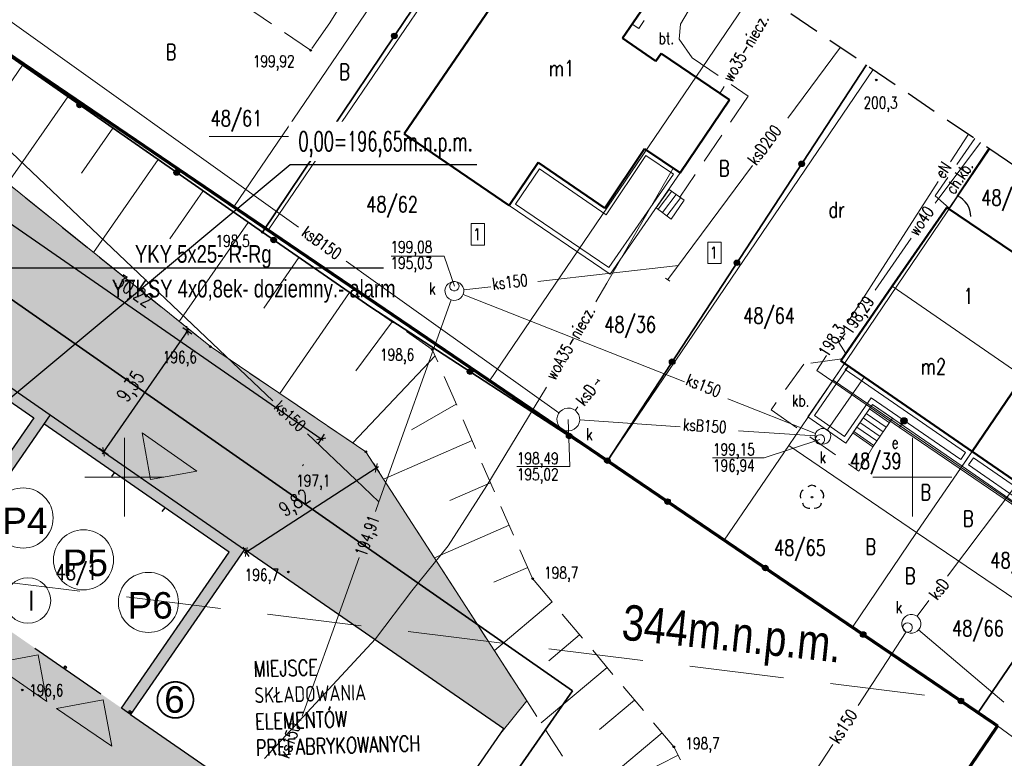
# Model space of a CAD drawing. Header units: centimetres. Extents: x 7405865 to 7407304, y 5744803 to 5745352.
# Tile 14 of 18: x 7406093 to 7406156, y 5745232 to 5745279. Entities that reach past the tile are written whole.
import ezdxf
from ezdxf.enums import TextEntityAlignment as Align

# ---------------------------------------------------------------- set-up
doc = ezdxf.new("R2010")
doc.units = ezdxf.units.CM
doc.header["$LTSCALE"] = 2
doc.header["$MEASUREMENT"] = 0
for name, pattern in [('0', [1.5, 1, -0.5]), ('2', [2, 1.5, -0.5]), ('2218', [1, 0.5, -0.5]), ('3901', [0]), ('DASHED', [19.05, 12.7, -6.35]), ('DOT2', [3.175, 0, -3.175]), ('PHANTOM2', [1.25, 0.625, -0.125, 0.125, -0.125, 0.125, -0.125])]:
    doc.linetypes.add(name, pattern=pattern)
for name, color, linetype in [('A-OPISY', 70, 'Continuous'), ('BETON', 7, '2'), ('BETON-OPIS', 7, '0'), ('BRAMA', 42, 'Continuous'), ('BUDYNKI', 7, 'Continuous'), ('BUDYNKI_-OPIS', 1, 'Continuous'), ('CHODNIK', 7, '0'), ('DRZEWA_LISCIASTE', 202, 'Continuous'), ('DZIALKI', 98, 'Continuous'), ('DZIALKI-OPIS', 98, 'Continuous'), ('ENERGIA', 10, 'Continuous'), ('ENERGIA-OPIS', 10, 'Continuous'), ('KANALIZACJA', 36, 'Continuous'), ('KANALIZACJA-OPIS', 38, 'Continuous'), ('MDCP_nowa', 7, 'Continuous'), ('MPZP', 70, 'Continuous'), ('NAPIS', 7, 'Continuous'), ('PLOT', 48, '3901'), ('RZEDNE', 7, 'Continuous'), ('SCHODY', 19, 'Continuous'), ('SIATKA', 7, 'Continuous'), ('SKARPA', 201, 'Continuous'), ('STUDNIA_PODZIEMNA', 28, 'Continuous'), ('TARAS', 6, 'Continuous'), ('UZYTKI-OPIS', 98, '2218'), ('WLAZ_OKRAGLY', 42, 'Continuous'), ('WODOC-OPIS', 5, 'Continuous'), ('WODOCIAG', 5, 'Continuous'), ('zakres', 7, '0'), ('ZLACZE_E', 1, 'Continuous')]:
    doc.layers.add(name, color=color, linetype=linetype)
for name, color, linetype, lineweight in [('A-TEREN', 7, 'Continuous', 13), ('A-TEXT', 7, 'Continuous', 9), ('A-TEXT-OPIS_500', 7, 'Continuous', 9), ('CKWYMIAR', 3, 'Continuous', 25), ('E-kabel', 1, 'Continuous', 35), ('E-opis', 5, 'Continuous', 25), ('elOPIS', 5, 'Continuous', 25), ('OPISY', 70, 'Continuous', 18), ('TEREN', 250, 'Continuous', 13)]:
    doc.layers.add(name, color=color, linetype=linetype, lineweight=lineweight)
doc.styles.add('Arial-Bold', font='arial.ttf', dxfattribs={"width": 0.75})
doc.styles.add('ASA_OPIS_500', font='simplex.shx', dxfattribs={"width": 0.6, "height": 125})
doc.styles.add('RomanS', font='romans.shx', dxfattribs={"width": 0.75})
doc.styles.get("Standard").update_dxf_attribs({"font": 'ic-simplex.shx', "width": 0.8})
doc.styles.add('STYL_ARIAL', font='simplex', dxfattribs={"width": 0.75, "oblique": 0.1})
doc.styles.add('XREF-KLA-LEGEND$0$STAMP', font='ARIAL.TTF')
doc.dimstyles.new('Mapa500', dxfattribs={"dimtxt": 0.9, "dimasz": 0.007, "dimexe": 0.3, "dimexo": 0, "dimgap": 0.3, "dimtad": 1, "dimrnd": 0.01, "dimzin": 9, "dimtxsty": 'RomanS', "dimblk": 'ZASIECZKA POMOCNICZA', "dimcen": 0.25, "dimclrd": 3, "dimclre": 256, "dimclrt": 256, "dimadec": 0, "dimazin": 2, "dimtp": 5, "dimtfac": 1, "dimtofl": 0, "dimtmove": 0, "dimatfit": 3, "dimfxl": 1, "dimtolj": 1, "dimtzin": 0, "dimlwe": 5, "dimarcsym": 0})

# ---------------------------------------------------------------- blocks, each defined once
blk = doc.blocks.new('A$7E8713C3823BD')
at = {"layer": 'OPISY', "linetype": 'ByBlock', "transparency": 33554687}
blk.add_hatch(color=256, dxfattribs=at).paths.add_polyline_path([(-1.886, 0.972), (1.886, -0.972), (-0.972, -1.886)])
at = {"layer": 'OPISY', "linetype": 'ByBlock'}
blk.add_lwpolyline([(1.886, -0.972), (-0.972, -1.886), (-1.886, 0.972), (1.886, -0.972)], dxfattribs=at)
blk = doc.blocks.new('A$7E8713C392D3C8')
at = {"lineweight": 30}
for points in [[(3.003, -15.818), (3.896, -14.925)], [(3.003, -14.925), (3.896, -15.818)]]:
    blk.add_lwpolyline(points, dxfattribs=at)
at = {"xscale": -1}
for p, rotation in [((7.74, -2.626), 297.1932122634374), ((19.879, -11.27), 297.1932122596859)]:
    blk.add_blockref('A$7E8713C3823BD', p, dxfattribs=dict(at, rotation=rotation))
at = {"rotation": 172.2609360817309}
for p in [(-6.443, -14.019), (-2.361, -16.906), (1.721, -19.793), (6.13, -22.912), (10.212, -25.799), (14.294, -28.687)]:
    blk.add_blockref('A$7E8713C3823BD', p, dxfattribs=at)
blk = doc.blocks.new('OTRS')
at = {"color": 0}
blk.add_circle((0, 0), 0.05, dxfattribs=at)
blk = doc.blocks.new('OTOF')
at = {"color": 0}
blk.add_arc((1.5, 0), 1.5, 116.73942, 180, dxfattribs=at)
blk = doc.blocks.new('OTZL')
at = {"color": 0}
blk.add_circle((0, 0), 0.05, dxfattribs=at)
for centre, radius, start, end in [((0, 0.35), 0.4, 50.114, 129.886), ((-0.35, 0.1), 0.4, 119.84816, 203.51949), ((0.35, 0.1), 0.4, 336.88451, 60.15184), ((-0.2, -0.3), 0.4, 187.477, 278.47884), ((0.2, -0.275), 0.425, 262.64593, 349.62892)]:
    blk.add_arc(centre, radius, start, end, dxfattribs=at)
blk = doc.blocks.new('SUWW')
at = {"color": 0}
for radius in [0.2, 0.18, 0.16, 0.14, 0.12, 0.1, 0.08, 0.06, 0.04, 0.02]:
    blk.add_circle((0, 0), radius, dxfattribs=at)
blk = doc.blocks.new('SURS')
at = {"color": 0}
blk.add_circle((0, 0), 0.05, dxfattribs=at)
blk = doc.blocks.new('A$7E8815FB1995')
at = {"layer": 'BETON', "color": 7, "linetype": '0', "lineweight": 18}
for p, q in [((37.582, -17.396), (35.28, -21.26)), ((11.82, -22.92), (6.63, -19.4)), ((14.04, -19.56), (13.04, -21.17)), ((13.04, -21.17), (11.82, -22.92)), ((35.28, -21.26), (35.21, -22.21)), ((35.21, -22.21), (36.03, -23.39)), ((36.03, -23.39), (39.58, -25.82)), ((39.58, -25.82), (35.249, -32.231)), ((43.119, -42.822), (41.036, -45.716)), ((45.533, -42.497), (43.119, -42.822)), ((41.036, -45.716), (46.596, -49.612)), ((46.596, -49.612), (47.498, -48.063))]:
    blk.add_line(p, q, dxfattribs=at)
at = {"layer": 'BRAMA', "color": 7, "lineweight": 18}
blk.add_line((52.33, -32.94), (52.86, -32.15), dxfattribs=at)
at = {"layer": 'BUDYNKI', "color": 7, "lineweight": 50}
for p, q in [((17.75, -28.23), (27.84, -13.46)), ((34.46, -17.97), (31.61, -22.16)), ((31.61, -22.16), (33.73, -23.6)), ((33.73, -23.6), (34.06, -23.13)), ((34.06, -23.13), (38.39, -26.06)), ((38.39, -26.06), (35.26, -30.7)), ((24.41, -32.76), (17.75, -28.23)), ((33.01, -29.18), (30.48, -32.93)), ((35.26, -30.7), (33.01, -29.18)), ((26.25, -30.03), (24.41, -32.76)), ((30.48, -32.93), (26.25, -30.03)), ((52.185, -32.887), (48.722, -37.89)), ((56.428, -35.774), (52.185, -32.887)), ((48.722, -37.89), (45.449, -42.618)), ((45.449, -42.618), (53.788, -48.362)), ((53.788, -48.362), (57.018, -43.607)), ((53.788, -48.362), (61.715, -53.821))]:
    blk.add_line(p, q, dxfattribs=at)
at = {"layer": 'BUDYNKI', "color": 7, "lineweight": 18}
blk.add_line((48.722, -37.89), (57.018, -43.607), dxfattribs=at)
at = {"layer": 'CHODNIK', "color": 7, "linetype": '0', "lineweight": 18}
for p, q in [((53.952, -28.518), (51.44, -32.15)), ((51.44, -32.15), (52.33, -32.94))]:
    blk.add_line(p, q, dxfattribs=at)
at = {"layer": 'DZIALKI', "color": 7, "lineweight": 18}
for p, q in [((6.95, -32.85), (23.811, -8.04)), ((9.13, -34.33), (25.994, -9.523)), ((40.038, -19.064), (23.17, -43.88)), ((-9.08, -21.97), (6.95, -32.85)), ((30.65, -48.95), (47.511, -24.141)), ((44.97, -43.85), (54.916, -29.172)), ((6.95, -32.85), (9.13, -34.33)), ((9.13, -34.33), (23.17, -43.88)), ((53.09, -49.39), (63.065, -34.704)), ((23.17, -43.88), (30.65, -48.95)), ((42.15, -47.99), (44.97, -43.85)), ((53.09, -49.39), (44.97, -43.85)), ((38.06, -53.99), (42.15, -47.99)), ((50.27, -53.51), (42.15, -47.99)), ((30.65, -48.95), (38.06, -53.99)), ((50.27, -53.51), (53.09, -49.39)), ((53.09, -49.39), (61.05, -54.8)), ((46.2, -59.51), (50.27, -53.51)), ((58.24, -58.93), (50.27, -53.51)), ((38.06, -53.99), (46.2, -59.51)), ((54.17, -64.93), (58.24, -58.93)), ((46.2, -59.51), (54.17, -64.93)), ((54.17, -64.93), (55.41, -65.77)), ((20.4, -117.3), (55.41, -65.77)), ((55.41, -65.77), (61.91, -70.61))]:
    blk.add_line(p, q, dxfattribs=at)
at = {"layer": 'DZIALKI-OPIS', "color": 7, "lineweight": 18}
blk.add_line((5.389, -28.38), (11.299, -28.38), dxfattribs=at)
at = {"layer": 'ENERGIA', "color": 1, "lineweight": 18}
for p, q in [((52.428, -29.994), (53.55, -28.244)), ((45.906, -40.164), (51.625, -31.246)), ((44.548, -42.281), (43.936, -43.236)), ((43.936, -43.236), (49.189, -46.836)), ((49.189, -46.836), (49.471, -46.423)), ((49.189, -46.836), (57.603, -52.596))]:
    blk.add_line(p, q, dxfattribs=at)
at = {"layer": 'KANALIZACJA', "color": 34, "lineweight": 18}
for p, q in [((-8.077, -20.484), (11.052, -34.13)), ((-14.249, -22.691), (9.413, -45.162)), ((42.09, -27.226), (45.432, -22.729)), ((34.479, -37.467), (39.86, -30.227)), ((20.282, -35.974), (16.937, -35.974)), ((20.941, -37.883), (20.282, -35.974)), ((14.079, -36.29), (15.797, -37.515)), ((26.234, -37.58), (35.15, -36.563)), ((34.616, -37.56), (34.338, -37.371)), ((15.797, -37.515), (27.577, -45.919)), ((21.538, -38.115), (23.255, -37.919)), ((35.545, -43.941), (21.5, -38.403)), ((16.152, -51.563), (20.74, -38.748)), ((44.61, -46.992), (46.946, -43.649)), ((29.881, -44.124), (30.078, -43.869)), ((30.005, -43.811), (30.158, -43.916)), ((28.611, -45.767), (28.782, -45.545)), ((43.858, -47.219), (38.282, -45.02)), ((28.167, -46.34), (28.266, -49.326)), ((28.891, -46.368), (35.255, -46.806)), ((11.619, -47.257), (14.677, -50.161)), ((38.966, -47.05), (43.824, -47.369)), ((40.586, -48.778), (44.134, -47.602)), ((28.266, -49.326), (24.904, -49.326)), ((37.316, -48.778), (40.586, -48.778)), ((16.152, -51.563), (14.677, -50.161)), ((52.217, -56.279), (56.694, -50.363)), ((15.935, -52.169), (16.152, -51.563)), ((14.019, -57.587), (14.888, -55.094)), ((11.289, -65.149), (14.019, -57.587)), ((50.293, -58.821), (51.051, -57.819)), ((49.603, -59.802), (46.557, -64.472)), ((55.802, -64.263), (50.389, -59.687)), ((44.945, -66.943), (41.257, -72.597))]:
    blk.add_line(p, q, dxfattribs=at)
at = {"layer": 'NAPIS', "color": 7, "lineweight": 18}
for p, q in [((22.852, -33.913), (22.011, -33.913)), ((22.011, -33.913), (22.011, -35.282)), ((22.852, -35.282), (22.852, -33.913)), ((22.011, -35.282), (22.852, -35.282)), ((37.867, -35.084), (37.027, -35.084)), ((37.027, -35.084), (37.027, -36.453)), ((37.867, -36.453), (37.867, -35.084)), ((37.027, -36.453), (37.867, -36.453))]:
    blk.add_line(p, q, dxfattribs=at)
at = {"layer": 'PLOT', "color": 7, "linetype": '3901', "lineweight": 35}
for p, q in [((17.178, -21.932), (25.694, -9.345)), ((8.762, -34.46), (-9.34, -21.865)), ((8.762, -34.46), (17.178, -21.932)), ((47.08, -23.848), (30.65, -48.95)), ((52.86, -32.15), (54.864, -29.137)), ((15.647, -39.214), (8.762, -34.46)), ((15.647, -39.214), (30.94, -49.15)), ((30.94, -49.15), (54.17, -64.93)), ((54.17, -64.93), (61.078, -54.758))]:
    blk.add_line(p, q, dxfattribs=at)
at = {"layer": 'PLOT', "color": 7}
for centre, radius in [((17.127, -22.009), 0.175), ((17.127, -22.009), 0.158), ((17.127, -22.009), 0.14), ((17.127, -22.009), 0.122), ((17.127, -22.009), 0.105), ((17.127, -22.009), 0.0875), ((17.127, -22.009), 0.07), ((17.127, -22.009), 0.0525), ((17.127, -22.009), 0.035), ((-2.84, -26.388), 0.175), ((-2.84, -26.388), 0.158), ((-2.84, -26.388), 0.14), ((-2.84, -26.388), 0.122), ((-2.84, -26.388), 0.105), ((-2.84, -26.388), 0.0875), ((-2.84, -26.388), 0.07), ((-2.84, -26.388), 0.0525), ((-2.84, -26.388), 0.035), ((12.944, -28.234), 0.175), ((12.944, -28.234), 0.158), ((12.944, -28.234), 0.14), ((12.944, -28.234), 0.122), ((12.944, -28.234), 0.105), ((12.944, -28.234), 0.0875), ((12.944, -28.234), 0.07), ((12.944, -28.234), 0.0525), ((12.944, -28.234), 0.035), ((42.972, -30.124), 0.175), ((42.972, -30.124), 0.158), ((42.972, -30.124), 0.14), ((3.317, -30.671), 0.175), ((3.317, -30.671), 0.158), ((3.317, -30.671), 0.14), ((3.317, -30.671), 0.122), ((3.317, -30.671), 0.105), ((3.317, -30.671), 0.0875), ((3.317, -30.671), 0.07), ((42.972, -30.124), 0.122), ((42.972, -30.124), 0.105), ((42.972, -30.124), 0.0875), ((42.972, -30.124), 0.07), ((42.972, -30.124), 0.0525), ((42.972, -30.124), 0.035), ((3.317, -30.671), 0.0525), ((3.317, -30.671), 0.035), ((9.475, -34.952), 0.175), ((9.475, -34.952), 0.158), ((9.475, -34.952), 0.14), ((9.475, -34.952), 0.122), ((9.475, -34.952), 0.105), ((9.475, -34.952), 0.0875), ((9.475, -34.952), 0.07), ((9.475, -34.952), 0.0525), ((9.475, -34.952), 0.035), ((38.865, -36.399), 0.175), ((38.865, -36.399), 0.158), ((38.865, -36.399), 0.14), ((38.865, -36.399), 0.122), ((38.865, -36.399), 0.105), ((38.865, -36.399), 0.0875), ((38.865, -36.399), 0.07), ((38.865, -36.399), 0.0525), ((38.865, -36.399), 0.035), ((34.758, -42.674), 0.175), ((34.758, -42.674), 0.158), ((34.758, -42.674), 0.14), ((34.758, -42.674), 0.122), ((34.758, -42.674), 0.105), ((34.758, -42.674), 0.0875), ((34.758, -42.674), 0.07), ((34.758, -42.674), 0.0525), ((34.758, -42.674), 0.035), ((21.936, -43.3), 0.175), ((21.936, -43.3), 0.158), ((21.936, -43.3), 0.14), ((21.936, -43.3), 0.122), ((21.936, -43.3), 0.105), ((21.936, -43.3), 0.0875), ((21.936, -43.3), 0.07), ((21.936, -43.3), 0.0525), ((21.936, -43.3), 0.035), ((28.225, -47.386), 0.175), ((28.225, -47.386), 0.158), ((28.225, -47.386), 0.14), ((28.225, -47.386), 0.122), ((28.225, -47.386), 0.105), ((28.225, -47.386), 0.0875), ((28.225, -47.386), 0.07), ((28.225, -47.386), 0.0525), ((28.225, -47.386), 0.035), ((30.65, -48.95), 0.175), ((30.65, -48.95), 0.158), ((30.65, -48.95), 0.14), ((30.65, -48.95), 0.122), ((30.65, -48.95), 0.105), ((30.65, -48.95), 0.0875), ((30.65, -48.95), 0.07), ((30.65, -48.95), 0.0525), ((30.65, -48.95), 0.035), ((34.466, -51.545), 0.175), ((34.466, -51.545), 0.158), ((34.466, -51.545), 0.14), ((34.466, -51.545), 0.122), ((34.466, -51.545), 0.105), ((34.466, -51.545), 0.0875), ((34.466, -51.545), 0.07), ((34.466, -51.545), 0.0525), ((34.466, -51.545), 0.035), ((40.67, -55.759), 0.175), ((40.67, -55.759), 0.158), ((40.67, -55.759), 0.14), ((40.67, -55.759), 0.122), ((40.67, -55.759), 0.105), ((40.67, -55.759), 0.0875), ((40.67, -55.759), 0.07), ((40.67, -55.759), 0.0525), ((40.67, -55.759), 0.035), ((46.874, -59.974), 0.175), ((46.874, -59.974), 0.158), ((46.874, -59.974), 0.14), ((46.874, -59.974), 0.122), ((46.874, -59.974), 0.105), ((46.874, -59.974), 0.0875), ((46.874, -59.974), 0.07), ((46.874, -59.974), 0.0525), ((46.874, -59.974), 0.035), ((53.078, -64.188), 0.175), ((53.078, -64.188), 0.158), ((53.078, -64.188), 0.14), ((53.078, -64.188), 0.122), ((53.078, -64.188), 0.105), ((53.078, -64.188), 0.0875), ((53.078, -64.188), 0.07), ((53.078, -64.188), 0.0525), ((53.078, -64.188), 0.035)]:
    blk.add_circle(centre, radius, dxfattribs=at)
at = {"layer": 'SCHODY', "color": 7, "lineweight": 18}
for p, q in [((33.75, -32.92), (34.56, -31.75)), ((34.56, -31.75), (35.52, -32.42)), ((33.863, -33.006), (34.727, -31.866)), ((34.142, -33.217), (35.014, -32.067)), ((34.421, -33.429), (35.301, -32.267)), ((35.52, -32.42), (34.7, -33.64)), ((34.7, -33.64), (33.75, -32.92)), ((46.221, -47.184), (47.466, -45.377)), ((47.466, -45.377), (48.743, -46.256)), ((48.346, -46.832), (47.069, -45.953)), ((48.544, -46.544), (47.268, -45.665)), ((47.75, -47.697), (46.474, -46.818)), ((47.949, -47.409), (46.672, -46.53)), ((48.147, -47.121), (46.871, -46.241)), ((48.743, -46.256), (47.498, -48.063)), ((47.498, -48.063), (46.221, -47.184)), ((47.552, -47.985), (46.275, -47.106))]:
    blk.add_line(p, q, dxfattribs=at)
at = {"layer": 'SIATKA', "color": 7, "lineweight": 18}
for p, q in [((0, -52.5), (0, -47.5)), ((50, -52.5), (50, -47.5)), ((-2.5, -50), (2.5, -50)), ((47.5, -50), (52.5, -50))]:
    blk.add_line(p, q, dxfattribs=at)
at = {"layer": 'SKARPA', "color": 7, "linetype": '0', "lineweight": 18}
for p, q in [((8.762, -34.46), (-9.34, -21.865)), ((-10.929, -28.538), (5.462, -41.712)), ((15.647, -39.214), (8.762, -34.46)), ((19.539, -41.902), (15.647, -39.214)), ((5.462, -41.712), (14.862, -48.07)), ((25.9, -56.43), (19.539, -41.902)), ((14.862, -48.07), (15.32, -48.38)), ((15.32, -48.38), (30.2, -71.39)), ((34.86, -67.1), (25.9, -56.43)), ((40.7, -78.63), (34.86, -67.1))]:
    blk.add_line(p, q, dxfattribs=at)
at = {"layer": 'SKARPA', "color": 7, "lineweight": 18}
for p, q in [((-6.453, -23.874), (-8.296, -26.523)), ((-3.59, -25.866), (-7.415, -31.362)), ((-0.728, -27.857), (-2.709, -30.705)), ((2.135, -29.849), (-1.965, -35.742)), ((4.998, -31.841), (2.879, -34.887)), ((7.861, -33.833), (3.484, -40.122)), ((11.074, -36.056), (8.85, -39.278)), ((14.29, -38.277), (9.863, -44.689)), ((17, -40.149), (14.68, -43.256)), ((19.711, -42.295), (14.499, -47.825)), ((21.052, -45.361), (18.218, -47.001)), ((22.062, -47.666), (16.448, -50.124)), ((23.238, -50.351), (20.649, -51.484)), ((24.414, -53.036), (19.673, -55.112)), ((25.59, -55.721), (23.438, -56.664)), ((27.145, -57.913), (23.477, -60.993)), ((28.888, -59.988), (26.924, -61.637)), ((30.63, -62.063), (26.443, -65.58)), ((32.373, -64.139), (30.149, -66.006)), ((34.116, -66.214), (29.409, -70.166)), ((35.131, -67.636), (32.809, -68.812))]:
    blk.add_line(p, q, dxfattribs=at)
at = {"layer": 'STUDNIA_PODZIEMNA', "color": 34, "lineweight": 18}
for p, q in [((20.344, -38.134), (20.377, -37.981)), ((20.377, -37.981), (20.448, -37.841)), ((20.448, -37.841), (20.554, -37.725)), ((20.554, -37.725), (20.685, -37.64)), ((20.685, -37.64), (20.834, -37.593)), ((20.834, -37.593), (20.991, -37.585)), ((20.991, -37.585), (21.144, -37.618)), ((21.144, -37.618), (21.283, -37.69)), ((21.283, -37.69), (21.399, -37.795)), ((21.399, -37.795), (21.484, -37.926)), ((21.484, -37.926), (21.532, -38.076)), ((21.532, -38.076), (21.54, -38.232)), ((20.351, -38.29), (20.344, -38.134)), ((20.399, -38.439), (20.351, -38.29)), ((20.484, -38.571), (20.399, -38.439)), ((20.6, -38.676), (20.484, -38.571)), ((20.74, -38.748), (20.6, -38.676)), ((21.198, -38.725), (21.049, -38.773)), ((21.33, -38.64), (21.198, -38.725)), ((21.435, -38.524), (21.33, -38.64)), ((21.507, -38.385), (21.435, -38.524)), ((21.54, -38.232), (21.507, -38.385)), ((20.893, -38.781), (20.74, -38.748)), ((21.049, -38.773), (20.893, -38.781)), ((27.444, -46.293), (27.476, -46.121)), ((27.476, -46.121), (27.548, -45.962)), ((27.548, -45.962), (27.657, -45.825)), ((27.657, -45.825), (27.795, -45.718)), ((27.795, -45.718), (27.955, -45.647)), ((27.955, -45.647), (28.127, -45.616)), ((28.127, -45.616), (28.301, -45.628)), ((28.301, -45.628), (28.468, -45.68)), ((28.468, -45.68), (28.617, -45.772)), ((28.617, -45.772), (28.74, -45.896)), ((28.74, -45.896), (28.829, -46.046)), ((28.829, -46.046), (28.881, -46.213)), ((28.881, -46.213), (28.89, -46.387)), ((27.453, -46.468), (27.444, -46.293)), ((27.504, -46.635), (27.453, -46.468)), ((27.594, -46.785), (27.504, -46.635)), ((27.717, -46.909), (27.594, -46.785)), ((28.786, -46.718), (28.677, -46.855)), ((28.858, -46.559), (28.786, -46.718)), ((28.89, -46.387), (28.858, -46.559)), ((27.866, -47), (27.717, -46.909)), ((28.033, -47.053), (27.866, -47)), ((28.207, -47.064), (28.033, -47.053)), ((28.379, -47.033), (28.207, -47.064)), ((28.539, -46.962), (28.379, -47.033)), ((28.677, -46.855), (28.539, -46.962)), ((43.825, -47.446), (43.833, -47.304)), ((43.858, -47.585), (43.825, -47.446)), ((43.833, -47.304), (43.88, -47.17)), ((43.88, -47.17), (43.964, -47.055)), ((43.964, -47.055), (44.076, -46.967)), ((44.076, -46.967), (44.208, -46.915)), ((44.208, -46.915), (44.35, -46.903)), ((44.35, -46.903), (44.49, -46.931)), ((44.49, -46.931), (44.616, -46.997)), ((44.616, -46.997), (44.718, -47.096)), ((44.718, -47.096), (44.789, -47.219)), ((44.789, -47.219), (44.821, -47.358)), ((44.821, -47.358), (44.814, -47.5)), ((43.928, -47.709), (43.858, -47.585)), ((44.031, -47.808), (43.928, -47.709)), ((44.156, -47.873), (44.031, -47.808)), ((44.296, -47.901), (44.156, -47.873)), ((44.438, -47.889), (44.296, -47.901)), ((44.57, -47.837), (44.438, -47.889)), ((44.683, -47.749), (44.57, -47.837)), ((44.766, -47.634), (44.683, -47.749)), ((44.814, -47.5), (44.766, -47.634)), ((49.698, -58.746), (49.849, -58.705)), ((49.849, -58.705), (50.006, -58.704)), ((50.006, -58.704), (50.158, -58.744)), ((49.336, -59.224), (49.375, -59.073)), ((49.337, -59.381), (49.336, -59.224)), ((49.375, -59.073), (49.453, -58.937)), ((49.453, -58.937), (49.563, -58.825)), ((49.563, -58.825), (49.698, -58.746)), ((50.158, -58.744), (50.294, -58.821)), ((50.294, -58.821), (50.405, -58.931)), ((50.405, -58.931), (50.484, -59.067)), ((50.484, -59.067), (50.525, -59.218)), ((50.525, -59.218), (50.526, -59.374)), ((49.378, -59.532), (49.337, -59.381)), ((49.457, -59.667), (49.378, -59.532)), ((49.568, -59.777), (49.457, -59.667)), ((49.704, -59.855), (49.568, -59.777)), ((49.856, -59.895), (49.704, -59.855)), ((50.012, -59.894), (49.856, -59.895)), ((50.163, -59.852), (50.012, -59.894)), ((50.299, -59.773), (50.163, -59.852)), ((50.409, -59.662), (50.299, -59.773)), ((50.486, -59.526), (50.409, -59.662)), ((50.526, -59.374), (50.486, -59.526))]:
    blk.add_line(p, q, dxfattribs=at)
at = {"layer": 'TARAS', "color": 7, "lineweight": 18}
for p, q in [((30.48, -32.93), (33.01, -29.18)), ((33.01, -29.18), (35.26, -30.7)), ((30.56, -33.348), (33.091, -29.597)), ((33.091, -29.597), (34.84, -30.779)), ((24.41, -32.76), (26.25, -30.03)), ((24.826, -32.68), (26.33, -30.448)), ((26.25, -30.03), (30.48, -32.93)), ((26.33, -30.448), (30.56, -33.348)), ((34.84, -30.779), (30.743, -36.695)), ((35.26, -30.7), (30.82, -37.11)), ((30.82, -37.11), (24.41, -32.76)), ((30.743, -36.695), (24.826, -32.68)), ((43.364, -46.172), (45.695, -42.787)), ((43.781, -46.095), (45.927, -42.98)), ((45.695, -42.787), (53.788, -48.362)), ((45.695, -42.787), (45.695, -42.787)), ((45.927, -42.98), (45.731, -43.176)), ((45.731, -43.176), (53.373, -48.44)), ((47.389, -44.959), (45.698, -47.415)), ((53.076, -48.876), (47.389, -44.959)), ((47.466, -45.377), (45.775, -47.832)), ((53.155, -49.294), (47.466, -45.377)), ((45.775, -47.832), (43.364, -46.172)), ((45.698, -47.415), (43.781, -46.095)), ((53.373, -48.44), (53.076, -48.876)), ((53.788, -48.362), (53.155, -49.294)), ((53.788, -48.362), (53.155, -49.294)), ((61.715, -53.821), (53.788, -48.362)), ((53.155, -49.294), (61.05, -54.8)), ((53.867, -48.78), (53.57, -49.218)), ((53.57, -49.218), (60.973, -54.38)), ((61.299, -53.899), (53.867, -48.78))]:
    blk.add_line(p, q, dxfattribs=at)
at = {"layer": 'WLAZ_OKRAGLY', "color": 7, "lineweight": 18}
for p, q in [((20.642, -37.859), (20.671, -37.753)), ((20.654, -37.969), (20.642, -37.859)), ((20.704, -38.067), (20.654, -37.969)), ((20.671, -37.753), (20.736, -37.664)), ((20.787, -38.14), (20.704, -38.067)), ((20.736, -37.664), (20.829, -37.605)), ((20.829, -37.605), (20.937, -37.583)), ((20.937, -37.583), (21.046, -37.602)), ((21.046, -37.602), (21.14, -37.659)), ((21.183, -38.061), (21.103, -38.136)), ((21.14, -37.659), (21.208, -37.746)), ((21.231, -37.961), (21.183, -38.061)), ((21.208, -37.746), (21.24, -37.851)), ((21.24, -37.851), (21.231, -37.961)), ((20.89, -38.179), (20.787, -38.14)), ((21, -38.177), (20.89, -38.179)), ((21.103, -38.136), (21, -38.177)), ((43.834, -47.578), (43.863, -47.472)), ((43.863, -47.472), (43.929, -47.383)), ((43.929, -47.383), (44.021, -47.324)), ((44.021, -47.324), (44.13, -47.302)), ((44.13, -47.302), (44.238, -47.321)), ((44.238, -47.321), (44.333, -47.378)), ((44.333, -47.378), (44.4, -47.465)), ((44.4, -47.465), (44.432, -47.571)), ((43.846, -47.688), (43.834, -47.578)), ((43.896, -47.786), (43.846, -47.688)), ((43.979, -47.859), (43.896, -47.786)), ((44.082, -47.898), (43.979, -47.859)), ((44.192, -47.896), (44.082, -47.898)), ((44.295, -47.855), (44.192, -47.896)), ((44.375, -47.78), (44.295, -47.855)), ((44.423, -47.681), (44.375, -47.78)), ((44.432, -47.571), (44.423, -47.681)), ((49.421, -59.399), (49.486, -59.31)), ((49.486, -59.31), (49.579, -59.251)), ((49.579, -59.251), (49.687, -59.23)), ((49.687, -59.23), (49.796, -59.248)), ((49.796, -59.248), (49.89, -59.305)), ((49.89, -59.305), (49.958, -59.392)), ((49.392, -59.506), (49.421, -59.399)), ((49.404, -59.615), (49.392, -59.506)), ((49.454, -59.713), (49.404, -59.615)), ((49.537, -59.787), (49.454, -59.713)), ((49.64, -59.825), (49.537, -59.787)), ((49.75, -59.824), (49.64, -59.825)), ((49.852, -59.783), (49.75, -59.824)), ((49.933, -59.707), (49.852, -59.783)), ((49.981, -59.608), (49.933, -59.707)), ((49.958, -59.392), (49.99, -59.498)), ((49.99, -59.498), (49.981, -59.608))]:
    blk.add_line(p, q, dxfattribs=at)
at = {"layer": 'WODOCIAG', "color": 5, "lineweight": 18}
for p, q in [((32.64, -21.54), (32.975, -21.041)), ((32.225, -21.256), (32.64, -21.54)), ((37.791, -25.655), (38.048, -25.215)), ((51.689, -32.273), (54.312, -28.762)), ((30.609, -37.683), (34.813, -30.398)), ((51.444, -32.627), (51.689, -32.273)), ((47.633, -38.136), (49.915, -34.837)), ((29.917, -38.876), (30.609, -37.683)), ((45.334, -41.459), (45.729, -40.888)), ((45.77, -42.155), (45.334, -41.459)), ((23.009, -50.533), (26.774, -44.291)), ((20.535, -54.346), (23.009, -50.533)), ((18.249, -57.199), (20.535, -54.346)), ((15.943, -60.252), (18.249, -57.199)), ((8.882, -67.839), (15.943, -60.252))]:
    blk.add_line(p, q, dxfattribs=at)
at = {"layer": 'zakres', "color": 7, "linetype": '0', "lineweight": 25}
for p, q in [((-47.048, 40.099), (54.916, -29.172)), ((54.916, -29.172), (97.09, -57.807))]:
    blk.add_line(p, q, dxfattribs=at)
at = {"layer": 'BRAMA', "color": 7, "rotation": 244.49171}
blk.add_blockref('OTOF', (52.86, -32.15), dxfattribs=at)
at = {"layer": 'DRZEWA_LISCIASTE', "color": 3}
blk.add_blockref('OTZL', (43.624, -51.264), dxfattribs=at)
at = {"layer": 'RZEDNE', "color": 7}
for name, p in [('OTRS', (11.82, -22.92)), ('SURS', (47.71, -24.8)), ('OTRS', (8.762, -34.46)), ('OTRS', (5.462, -41.712)), ('SURS', (19.539, -41.902)), ('SURS', (15.32, -48.38)), ('SURS', (10.41, -56.01)), ('SURS', (25.9, -56.43)), ('OTRS', (-6.475, -63.495)), ('SURS', (34.86, -67.1))]:
    blk.add_blockref(name, p, dxfattribs=at)
at = {"layer": 'ZLACZE_E', "color": 1}
blk.add_blockref('SUWW', (49.471, -46.423), dxfattribs=at)
at = {"layer": 'BETON-OPIS', "color": 7, "style": 'STYL_ARIAL', "width": 0.75}
for s, p in [('bt.', (34.392, -22.158)), ('kb.', (42.907, -45.14))]:
    blk.add_text(s, height=0.75, dxfattribs=at).set_placement(p, align=Align.MIDDLE_CENTER)
at = {"layer": 'BUDYNKI_-OPIS', "color": 7, "style": 'STYL_ARIAL', "width": 0.75}
for s, p in [('m1', (26.941, -23.562)), ('1', (53.233, -38.012)), ('m2', (50.535, -42.475))]:
    blk.add_text(s, height=1, dxfattribs=at).set_placement(p, align=Align.TOP_LEFT)
at = {"layer": 'CHODNIK', "color": 7, "style": 'STYL_ARIAL', "width": 0.75}
blk.add_text('ch.kb.', height=0.75, rotation=56.368, dxfattribs=at).set_placement((52.967, -30.971), align=Align.MIDDLE_CENTER)
at = {"layer": 'DZIALKI-OPIS', "color": 7, "style": 'STYL_ARIAL', "width": 0.75}
for s, p in [('48/61', (5.475, -26.739)), ('48/15', (54.37, -31.771)), ('48/62', (15.35, -32.187)), ('48/64', (39.271, -39.256)), ('48/36', (30.454, -39.815)), ('48/39', (46.034, -48.47)), ('48/65', (41.227, -53.97)), ('48/40', (54.949, -54.771)), ('48/1', (-4.361, -55.507)), ('48/66', (52.52, -59.081))]:
    blk.add_text(s, height=1, dxfattribs=at).set_placement(p, align=Align.TOP_LEFT)
at = {"layer": 'ENERGIA-OPIS', "color": 1, "style": 'STYL_ARIAL', "width": 0.75}
for s, p in [('eN', (51.936, -30.509)), ('198,3', (44.887, -41.319))]:
    blk.add_text(s, height=0.75, rotation=57.3282, dxfattribs=at).set_placement(p, align=Align.MIDDLE_CENTER)
blk.add_text('e', height=0.75, dxfattribs=at).set_placement((48.904, -47.802), align=Align.MIDDLE_CENTER)
at = {"layer": 'KANALIZACJA', "color": 34, "style": 'STYL_ARIAL', "width": 0.75}
for s, rotation, p in [('ksD200', 53.3782, (39.488, -29.807)), ('ks150', 6.5036, (23.294, -37.371)), ('ks150', 338.4809, (35.83, -43.42)), ('ksB150', 356.2395, (35.467, -46.277))]:
    blk.add_text(s, height=0.75, rotation=rotation, dxfattribs=at).set_placement(p, align=Align.TOP_LEFT)
for s, p in [('199,08', (16.886, -35.772)), ('195,03', (16.886, -36.784)), ('199,15', (37.346, -48.619)), ('198,49', (24.904, -49.182)), ('196,94', (37.346, -49.632)), ('195,02', (24.904, -50.195))]:
    blk.add_text(s, height=0.75, dxfattribs=at).set_placement(p)
for p in [(19.338, -37.653), (29.292, -46.891), (44.109, -48.36)]:
    blk.add_text('k', height=0.75, dxfattribs=at).set_placement(p, align=Align.TOP_LEFT)
blk.add_text('ksD', height=0.75, rotation=52.2799, dxfattribs=at).set_placement((29.288, -44.763), align=Align.MIDDLE_CENTER)
at = {"layer": 'KANALIZACJA-OPIS', "color": 34, "style": 'STYL_ARIAL', "width": 0.75}
for s, rotation, p in [('ksB150', 324.4958, (12.519, -35.13)), ('ks150', 316.4776, (10.516, -46.115)), ('194,91', 70.3055, (15.408, -53.712)), ('ksD', 52.8811, (51.685, -57.085)), ('ks150', 56.8843, (45.618, -65.793))]:
    blk.add_text(s, height=0.75, rotation=rotation, dxfattribs=at).set_placement(p, align=Align.MIDDLE_CENTER)
blk.add_text('k', height=0.75, dxfattribs=at).set_placement((49.148, -58.246), align=Align.MIDDLE_CENTER)
blk.add_text('ks150', height=0.75, rotation=70.3056, dxfattribs=at).set_placement((9.728, -67.63), align=Align.TOP_LEFT)
at = {"layer": 'NAPIS', "color": 7, "style": 'STYL_ARIAL', "width": 0.75}
for p in [(22.139, -35.191), (37.155, -36.362)]:
    blk.add_text('1', height=0.75, dxfattribs=at).set_placement(p, align=Align.BOTTOM_LEFT)
at = {"layer": 'RZEDNE', "color": 7, "style": 'STYL_ARIAL', "width": 0.75}
for s, p in [('199,92', (8.152, -24.219)), ('198,5', (5.786, -35.616)), ('196,6', (2.437, -42.981)), ('196,6', (-6.035, -64.115))]:
    blk.add_text(s, height=0.75, dxfattribs=at).set_placement(p, align=Align.BOTTOM_LEFT)
for s, p in [('200,3', (47.985, -26.242)), ('198,6', (17.306, -42.227)), ('197,1', (11.987, -50.223)), ('196,7', (8.721, -56.189)), ('198,7', (27.718, -56.056)), ('198,7', (36.68, -66.884))]:
    blk.add_text(s, height=0.75, dxfattribs=at).set_placement(p, align=Align.MIDDLE_CENTER)
at = {"layer": 'UZYTKI-OPIS', "color": 86, "style": 'STYL_ARIAL', "width": 0.75}
for s, p in [('B', (2.633, -22.536)), ('B', (13.638, -23.785)), ('B', (15.301, -27.939)), ('B', (37.725, -29.911)), ('dr', (44.684, -32.523)), ('B', (50.513, -50.458)), ('B', (53.207, -52.125)), ('B', (47.026, -53.901)), ('B', (49.527, -55.755))]:
    blk.add_text(s, height=1, dxfattribs=at).set_placement(p, align=Align.TOP_LEFT)
at = {"layer": 'WODOC-OPIS', "color": 5, "style": 'STYL_ARIAL', "width": 0.75}
for s, rotation, p in [('wo35-niecz.', 59.7241, (39.41, -22.771)), ('wo40', 55.3229, (50.55, -33.747)), ('198,29', 55.3229, (46.551, -39.719)), ('woA35-niecz.', 59.8704, (28.285, -41.467))]:
    blk.add_text(s, height=0.75, rotation=rotation, dxfattribs=at).set_placement(p, align=Align.MIDDLE_CENTER)
blk = doc.blocks.new('A$7E8815F262A63')
h = blk.add_hatch(color=256)
h.dxf.hatch_style = 1
h.paths.add_polyline_path([(760.9, 1890.3), (-761.1, 1890.3), (-761.1, 618.3), (760.9, 618.3)])
h.paths.add_polyline_path([(-195, 1815.3), (-686.1, 1815.3), (-686.1, 693.3), (-683, 693.3), (685.9, 693.3), (685.9, 1815.3)], flags=16)
h.paths.add_polyline_path([(2190.9, 618.3), (2260.9, 618.3), (2260.9, 1890.3), (760.9, 1890.3), (760.9, 1820.3), (2190.9, 1820.3)])
h = blk.add_hatch(color=256)
h.dxf.hatch_style = 1
h.paths.add_polyline_path([(1243.9, 635.3), (1255.9, 635.3), (1255.9, 623.3), (1243.9, 623.3)])
h.paths.add_polyline_path([(1743.9, 635.3), (1755.9, 635.3), (1755.9, 623.3), (1743.9, 623.3)])
for points in [[(-761.1, 1890.3), (760.9, 1890.3), (760.9, 618.3), (-761.1, 618.3)], [(-686.1, 1815.3), (685.9, 1815.3), (685.9, 693.3), (-686.1, 693.3)], [(1243.9, 635.3), (1255.9, 635.3), (1255.9, 623.3), (1243.9, 623.3)], [(1743.9, 635.3), (1755.9, 635.3), (1755.9, 623.3), (1743.9, 623.3)], [(2243.9, 635.3), (2255.9, 635.3), (2255.9, 623.3), (2243.9, 623.3)]]:
    blk.add_lwpolyline(points, close=True)
for points in [[(760.9, 1890.3), (2260.9, 1890.3), (2260.9, 618.3), (2190.9, 618.3)], [(-195, 1785.3), (-195, 1815.3)], [(195, 1785.3), (195, 1815.3)], [(2190.9, 618.3), (2190.9, 1820.3), (760.9, 1820.3)], [(1305, 1790.3), (1305, 1820.3)], [(1695, 1790.3), (1695, 1820.3)], [(-683, 693.3), (-683, 723.3)], [(-305, 693.3), (-305, 723.3)], [(-195, 693.3), (-195, 723.3)], [(195, 693.3), (195, 723.3)], [(305, 693.3), (305, 723.3)], [(683, 693.3), (683, 723.3)]]:
    blk.add_lwpolyline(points)
at = {"linetype": 'DASHED', "ltscale": 20}
blk.add_lwpolyline([(760.9, 618.3), (2190.9, 618.3)], dxfattribs=at)
blk = doc.blocks.new('ZASIECZKA POMOCNICZA')
for p, q in [((-22.5, 0), (22.5, 0)), ((0, 50), (0, -50))]:
    blk.add_line(p, q)
at = {"const_width": 10}
blk.add_lwpolyline([(-30.1, -30.1), (30.1, 30.1)], dxfattribs=at)
blk = doc.blocks.new('*D115')
at = {"layer": 'CKWYMIAR', "linetype": 'DOT2', "lineweight": 5}
for p, q in [((7406082.784, 5745262.619), (7406087.812, 5745269.883)), ((7406107.632, 5745245.419), (7406112.66, 5745252.682))]:
    blk.add_line(p, q, dxfattribs=at)
at = {"layer": 'CKWYMIAR', "color": 3, "lineweight": -2}
blk.add_line((7406087.647, 5745269.632), (7406112.483, 5745252.44), dxfattribs=at)
at = {"layer": 'CKWYMIAR', "color": 3, "lineweight": -2, "xscale": 0.006999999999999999, "yscale": 0.006999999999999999, "zscale": 0.006999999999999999}
for p, rotation in [((7406087.642, 5745269.636), 145.3075043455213), ((7406112.489, 5745252.436), 325.3075043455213)]:
    blk.add_blockref('ZASIECZKA POMOCNICZA', p, dxfattribs=dict(at, rotation=rotation))
at = {"layer": 'CKWYMIAR', "insert": (7406100.541, 5745261.723), "char_height": 0.9, "attachment_point": 5, "rotation": 325.3075, "style": 'RomanS'}
blk.add_mtext('\\A1;30,22', dxfattribs=at)
blk = doc.blocks.new('*D119')
at = {"layer": 'CKWYMIAR', "color": 3, "lineweight": -2}
blk.add_line((7406103.998, 5745259.293), (7406098.687, 5745251.62), dxfattribs=at)
at = {"layer": 'CKWYMIAR', "linetype": 'DOT2', "lineweight": 5}
for p, q in [((7406105.462, 5745258.288), (7406103.756, 5745259.469)), ((7406100.143, 5745250.604), (7406098.436, 5745251.785))]:
    blk.add_line(p, q, dxfattribs=at)
at = {"layer": 'CKWYMIAR', "color": 3, "lineweight": -2, "xscale": 0.006999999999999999, "yscale": 0.006999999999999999, "zscale": 0.006999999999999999}
for p, rotation in [((7406104.002, 5745259.298), 55.30750481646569), ((7406098.683, 5745251.614), 235.3075048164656)]:
    blk.add_blockref('ZASIECZKA POMOCNICZA', p, dxfattribs=dict(at, rotation=rotation))
at = {"layer": 'CKWYMIAR', "insert": (7406100.494, 5745255.698), "char_height": 0.9, "attachment_point": 5, "rotation": 55.3075, "style": 'RomanS'}
blk.add_mtext('\\A1;9,35', dxfattribs=at)
blk = doc.blocks.new('*D120')
at = {"layer": 'CKWYMIAR', "color": 3, "lineweight": -2}
blk.add_line((7406107.741, 5745245.263), (7406115.978, 5745250.59), dxfattribs=at)
at = {"layer": 'CKWYMIAR', "linetype": 'DOT2', "lineweight": 5}
for p, q in [((7406115.881, 5745250.753), (7406116.147, 5745250.342)), ((7406107.632, 5745245.419), (7406107.898, 5745245.008))]:
    blk.add_line(p, q, dxfattribs=at)
at = {"layer": 'CKWYMIAR', "color": 3, "lineweight": -2, "xscale": 0.006999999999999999, "yscale": 0.006999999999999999, "zscale": 0.006999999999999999}
for p, rotation in [((7406115.984, 5745250.594), 32.88975339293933), ((7406107.735, 5745245.26), 212.8897533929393)]:
    blk.add_blockref('ZASIECZKA POMOCNICZA', p, dxfattribs=dict(at, rotation=rotation))
at = {"layer": 'CKWYMIAR', "insert": (7406110.863, 5745248.277), "char_height": 0.9, "attachment_point": 5, "rotation": 32.88975, "style": 'RomanS'}
blk.add_mtext('\\A1;9,82', dxfattribs=at)

msp = doc.modelspace()

# ---------------------------------------------------------------- hatches: boundary and pattern name
at = {"layer": 'A-TEREN', "linetype": 'Continuous', "lineweight": 5, "transparency": 33554483}
h = msp.add_hatch(dxfattribs=at)
h.set_pattern_fill('AR-CONC', color=252, scale=0.01, angle=354)
h.set_pattern_definition([(404, (0, 0), (1.795205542, -0.34895253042), [0.1905, -2.0955]), (709, (0, 0), (-0.1507890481, 1.93693893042), [0.1524, -1.6764]), (454.451, (0.1496, -0.029), (1.64442213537, 1.58797706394), [0.1619, -1.7809]), (400.1842, (0.053, 0.5052), (2.6519942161, -0.7014749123), [0.28575, -3.14325]), (450.6356, (0.274, 0.4468), (2.6196672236, 2.21254633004), [0.24285, -2.67135]), (705.184, (0.053, 0.5052), (2.6196704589, 2.2125415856), [0.2286, -2.5146]), (375, (0.2924, 0.3524), (1.40094660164, -1.17553367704), [0.1905, -2.0955]), (680, (0.2924, 0.3524), (0.8071635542, 1.76718894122), [0.1524, -1.6764]), (425.4514, (0.4092, 0.2544), (2.20810643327, 0.59165977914), [0.1619, -1.7809]), (391.5, (0, 0), (0.119100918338, 0.837689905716), [0, -1.65608, 0, -1.7018, 0, -1.68275]), (361.5, (0, 0), (0.76925338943, 0.92647218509), [0, -0.97028, 0, -1.61798, 0, -0.64135]), (321.5, (-0.5633, 0.0592), (1.342489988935, -0.1987043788), [0, -0.635, 0, -1.9812, 0, -2.6289]), (311.5, (-0.8159, 0.0858), (1.49975506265, 0.0980348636), [0, -0.8255, 0, -1.31572, 0, -1.8669])])
h.paths.add_polyline_path([(7406037.766, 5745272.109, -0.041242), (7406037.626, 5745271.097, 0.042622)])
h.paths.add_polyline_path([(7406032.678, 5745290.571), (7406033.492, 5745289.349, 0.525245), (7406043.372, 5745289.386), (7406044.274, 5745290.705), (7406049.207, 5745287.29), (7406045.42, 5745281.75), (7406055.702, 5745274.721), (7406051.77, 5745268.97), (7406058.878, 5745263.698), (7406063.894, 5745260.226), (7406064.804, 5745261.542), (7406068.233, 5745259.168), (7406059.796, 5745246.98), (7406033.919, 5745264.926), (7406032.676, 5745263.108), (7406081.644, 5745188.573), (7406101.703, 5745201.751), (7406114.234, 5745219.83), (7406116.86, 5745223.561), (7406100.392, 5745234.96), (7406107.632, 5745245.419), (7406124.097, 5745234.016), (7406125.534, 5745235.826), (7406115.32, 5745251.62), (7406105.462, 5745258.288), (7406089.071, 5745271.462), (7406082.698, 5745276.857), (7406082.639, 5745279.701), (7406048.946, 5745302.693), (7406047.892, 5745305.126), (7406042.957, 5745304.312), (7406044.081, 5745301.723), (7406027.46, 5745298.41)])
edge = h.paths.add_edge_path()
edge.add_arc((7406077.021, 5745225.751), 4.742, 0, 360)
h.paths.add_polyline_path([(7406055.702, 5745274.721), (7406051.77, 5745268.97), (7406059.691, 5745263.291), (7406059.618, 5745263.186), (7406060.19, 5745262.79), (7406063.894, 5745260.226), (7406064.804, 5745261.542), (7406068.233, 5745259.168), (7406075.23, 5745269.276), (7406067.526, 5745274.609), (7406067.451, 5745274.501), (7406049.18, 5745287.25), (7406045.42, 5745281.75)])
h.paths.add_polyline_path([(7406075.545, 5745252.161), (7406082.784, 5745262.619), (7406107.632, 5745245.419), (7406100.392, 5745234.96)])

# ---------------------------------------------------------------- linework, layer by layer
at = {"linetype": 'ByBlock'}
msp.add_lwpolyline([(7406116.836, 5745223.577), (7406124.076, 5745234.036), (7406107.632, 5745245.419), (7406100.392, 5745234.96)], close=True, dxfattribs=at)
at = {"layer": 'A-TEREN', "color": 252, "linetype": 'Continuous', "lineweight": 5, "transparency": 33554483}
msp.add_lwpolyline([(7406036.864, 5745275.602, -0.296205), (7406036.745, 5745269.06), (7406033.918, 5745264.926), (7406032.676, 5745263.108), (7406081.644, 5745188.573), (7406101.704, 5745201.751), (7406114.243, 5745219.83), (7406114.234, 5745219.83), (7406123.895, 5745233.761), (7406125.534, 5745235.826), (7406115.32, 5745251.62), (7406105.462, 5745258.288), (7406089.071, 5745271.462), (7406082.698, 5745276.857), (7406082.639, 5745279.701), (7406048.946, 5745302.693), (7406047.892, 5745305.126), (7406042.957, 5745304.312), (7406044.081, 5745301.723), (7406027.46, 5745298.41), (7406023.46, 5745295.74), (7406036.864, 5745275.602)], format="xyb", dxfattribs=at)
at = {"layer": 'A-TEXT', "ltscale": 10, "const_width": 0.11}
msp.add_lwpolyline([(7406102.558, 5745234.958, -1.337483), (7406104.31, 5745236.28, -0.747673), (7406102.558, 5745234.958, -1.337483)], format="xyb", dxfattribs=at)
at = {"layer": 'A-TEXT', "ltscale": 4}
msp.add_circle((7406093.882, 5745242.179), 1.443, dxfattribs=at)
at = {"layer": 'A-TEXT-OPIS_500', "color": 3}
for centre in [(7406093.574, 5745247.415), (7406097.41, 5745244.76), (7406101.526, 5745242.061)]:
    msp.add_circle(centre, 1.906, dxfattribs=at)
at = {"layer": 'E-kabel'}
msp.add_line((7406128.429, 5745236.447), (7406117.006, 5745220.075), dxfattribs=at)
at = {"layer": 'elOPIS'}
for p, q in [((7406097.55, 5745263.263), (7406084.484, 5745263.263)), ((7406116.441, 5745263.263), (7406097.55, 5745263.263))]:
    msp.add_line(p, q, dxfattribs=at)
at = {"layer": 'MPZP', "linetype": '0', "lineweight": 20, "ltscale": 3}
msp.add_line((7406010.82, 5745253.417), (7406152.939, 5745235.904), dxfattribs=at)
at = {"layer": 'MPZP', "lineweight": 50}
msp.add_lwpolyline([(7406050.406, 5745305.534), (7406155.404, 5745234.23), (7406120.4, 5745182.7), (7406045.96, 5745134.19), (7406007.358, 5745194.311)], dxfattribs=at)

# ---------------------------------------------------------------- block references
at = {"rotation": 0.5326487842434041}
msp.add_blockref('A$7E8713C392D3C8', (7406082.887, 5745262.688), dxfattribs=at)
at = {"xscale": 0.009999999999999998, "yscale": 0.009999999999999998, "zscale": 0.009999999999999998, "rotation": 325.3075048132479}
msp.add_blockref('A$7E8815F262A63', (7406078.283, 5745242.745), dxfattribs=at)
at = {"layer": 'MDCP_nowa'}
msp.add_blockref('A$7E8815FB1995', (7406100, 5745300), dxfattribs=at)

# ---------------------------------------------------------------- texts
at = {"linetype": 'ByBlock', "insert": (7406108.188, 5745238.332), "char_height": 1, "width": 9.41656, "attachment_point": 1, "rotation": 1.62053, "style": 'STYL_ARIAL'}
msp.add_mtext('{\\Fsimplex.shx|c0;MIEJSCE SKŁADOWANIA\\PELEMENTÓW PREFABRYKOWANYCH}', dxfattribs=at)
at = {"layer": 'A-TEXT', "ltscale": 10, "style": 'XREF-KLA-LEGEND$0$STAMP'}
msp.add_text('6', height=1.68, dxfattribs=at).set_placement((7406103.178, 5745235.901), align=Align.MIDDLE_CENTER)
at = {"layer": 'A-TEXT-OPIS_500', "ltscale": 10, "style": 'XREF-KLA-LEGEND$0$STAMP'}
for s, p in [('P4', (7406093.69, 5745247.229)), ('P5', (7406097.526, 5745244.574)), ('P6', (7406101.642, 5745241.875))]:
    msp.add_text(s, height=1.68, dxfattribs=at).set_placement(p, align=Align.MIDDLE_CENTER)
at = {"layer": 'A-TEXT-OPIS_500', "style": 'ASA_OPIS_500', "width": 0.8}
msp.add_text('I', height=1.25, dxfattribs=at).set_placement((7406093.908, 5745241.539))
at = {"layer": 'E-opis', "style": 'Arial-Bold', "width": 0.75}
for s, p in [('YKY 5x25- R-Rg', (7406105.008, 5745264.163)), ('YTKSY 4x0,8ek- doziemny.- alarm', (7406108.21, 5745261.962))]:
    msp.add_text(s, height=1.12, dxfattribs=at).set_placement(p, align=Align.MIDDLE_CENTER)
at = {"layer": 'MPZP', "insert": (7406138.515, 5745239.754), "char_height": 2.2481, "width": 2.61348, "attachment_point": 5, "rotation": 353.94988}
msp.add_mtext('{\\fArial|b0|i0|c238|p34;344m.n.p.m.}', dxfattribs=at)

# ---------------------------------------------------------------- dimensions: what is measured, and where the dimension line sits
at = {"layer": 'CKWYMIAR'}
for base, p1, p2, angle, picture, middle, dimtype in [((7406112.489, 5745252.436), (7406082.784, 5745262.619), (7406107.632, 5745245.419), 325.3075, '*D115', (7406100.065, 5745261.036), 160), ((7406098.683, 5745251.614), (7406105.462, 5745258.288), (7406100.143, 5745250.604), 235.3075, '*D119', (7406101.181, 5745255.223), 161), ((7406115.984, 5745250.594), (7406107.632, 5745245.419), (7406115.881, 5745250.753), 32.88975, '*D120', (7406111.317, 5745247.576), 161)]:
    dim = msp.add_linear_dim(base=base, p1=p1, p2=p2, angle=angle, dimstyle='Mapa500', override={"dimtxt": 0.9}, dxfattribs=at)
    dim.commit()
    dim.dimension.update_dxf_attribs({"geometry": picture, "text_midpoint": middle, "dimtype": dimtype})

# ---------------------------------------------------------------- next in the draw order: texts
at = {"layer": 'A-OPISY', "linetype": 'ByBlock', "insert": (7406111.045, 5745271.93), "char_height": 1.25, "width": 6.04165, "attachment_point": 1, "rotation": 0.00834, "style": 'RomanS', "bg_fill": 3, "box_fill_scale": 1.5, "bg_fill_color": 251, "bg_fill_transparency": 0}
msp.add_mtext('\\pxsm1,;{\\W0.6;0,00=196,65m.n.p.m.}', dxfattribs=at)

# ---------------------------------------------------------------- next in the draw order: linework, layer by layer
at = {"layer": 'A-OPISY', "linetype": 'ByBlock'}
msp.add_lwpolyline([(7406090.349, 5745253.028), (7406110.528, 5745269.833), (7406122.365, 5745269.833)], dxfattribs=at)
at = {"layer": 'E-kabel'}
msp.add_line((7406051.388, 5745290.202), (7406128.429, 5745236.447), dxfattribs=at)
at = {"layer": 'TEREN', "color": 6, "linetype": 'PHANTOM2', "ltscale": 5, "true_color": 0xff0fff}
for points in [[(7406012.1, 5745303.37, 0.2, 0.2, 0), (7406016.54, 5745302.25, 0.2, 0.2, 0), (7406046.49, 5745308.22, 0.2, 0.2, 0), (7406155.406, 5745234.224, 0.2, 0.2, 0)], [(7406155.406, 5745234.233, 0.2, 0.2, 0), (7406120.4, 5745182.7, 0.2, 0.2, 0), (7406045.96, 5745134.19, 0.2, 0.2, 0), (7406002.62, 5745201.69, 0.2, 0.2, 0), (7406012.1, 5745303.37, 0.2, 0.2, 0)]]:
    msp.add_lwpolyline(points, format="xyseb", dxfattribs=at)

doc.saveas('drawing.dxf')
